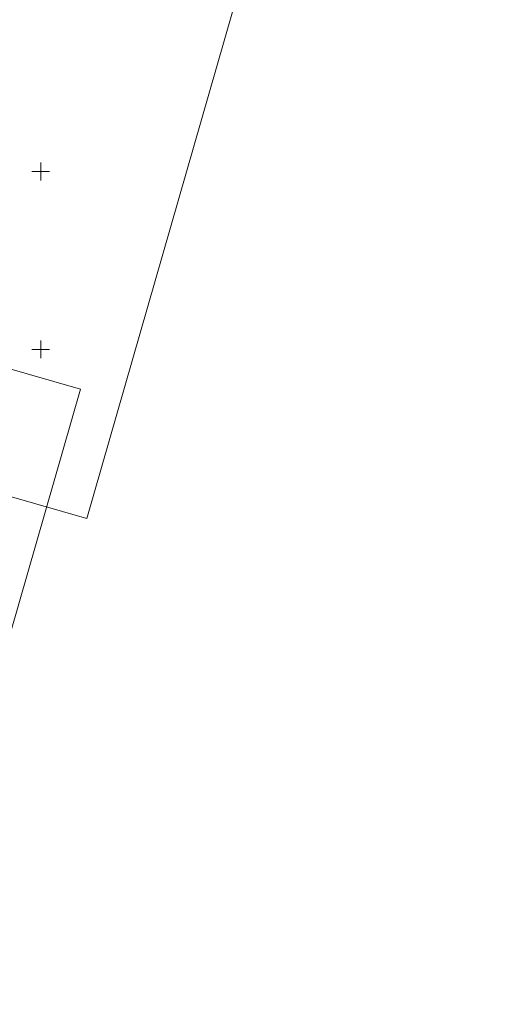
# Model space of a CAD drawing. Header units: metres. Extents: x 7482748 to 7484637, y 5684406 to 5687014.
# Tile 34 of 180: x 7483244 to 7483379, y 5685066 to 5685343. Entities that reach past the tile are written whole.
import ezdxf

# ---------------------------------------------------------------- set-up
doc = ezdxf.new("R2010")
doc.units = ezdxf.units.M
doc.header["$MEASUREMENT"] = 0
doc.linetypes.add('1', pattern=[1.5, 1, -0.5])
doc.layers.add('_Podzial_sekcyjny_krzyze', color=7, linetype='1', lineweight=13)
doc.layers.add('_ramki_nieplotowane', color=7, linetype='Continuous', lineweight=0, plot=False)

msp = doc.modelspace()

# ---------------------------------------------------------------- linework, layer by layer
at = {"layer": '_Podzial_sekcyjny_krzyze', "linetype": 'Continuous'}
for p, q in [((7483250, 5685297.5), (7483250, 5685302.5)), ((7483247.5, 5685300), (7483252.5, 5685300)), ((7483250, 5685247.5), (7483250, 5685252.5)), ((7483247.5, 5685250), (7483252.5, 5685250))]:
    msp.add_line(p, q, dxfattribs=at)
at = {"layer": '_ramki_nieplotowane', "color": 3, "linetype": 'Continuous', "lineweight": 0, "flags": 128}
for points in [[(7482977.55, 5685284.54), (7483263.01, 5685202.51), (7483379.14, 5685606.66), (7483093.69, 5685688.69), (7482977.55, 5685284.54)], [(7482859.59, 5684916.76), (7483145.04, 5684834.73), (7483261.18, 5685238.87), (7482975.72, 5685320.9), (7482859.59, 5684916.76)]]:
    msp.add_lwpolyline(points, close=True, dxfattribs=at)

doc.saveas('drawing.dxf')
